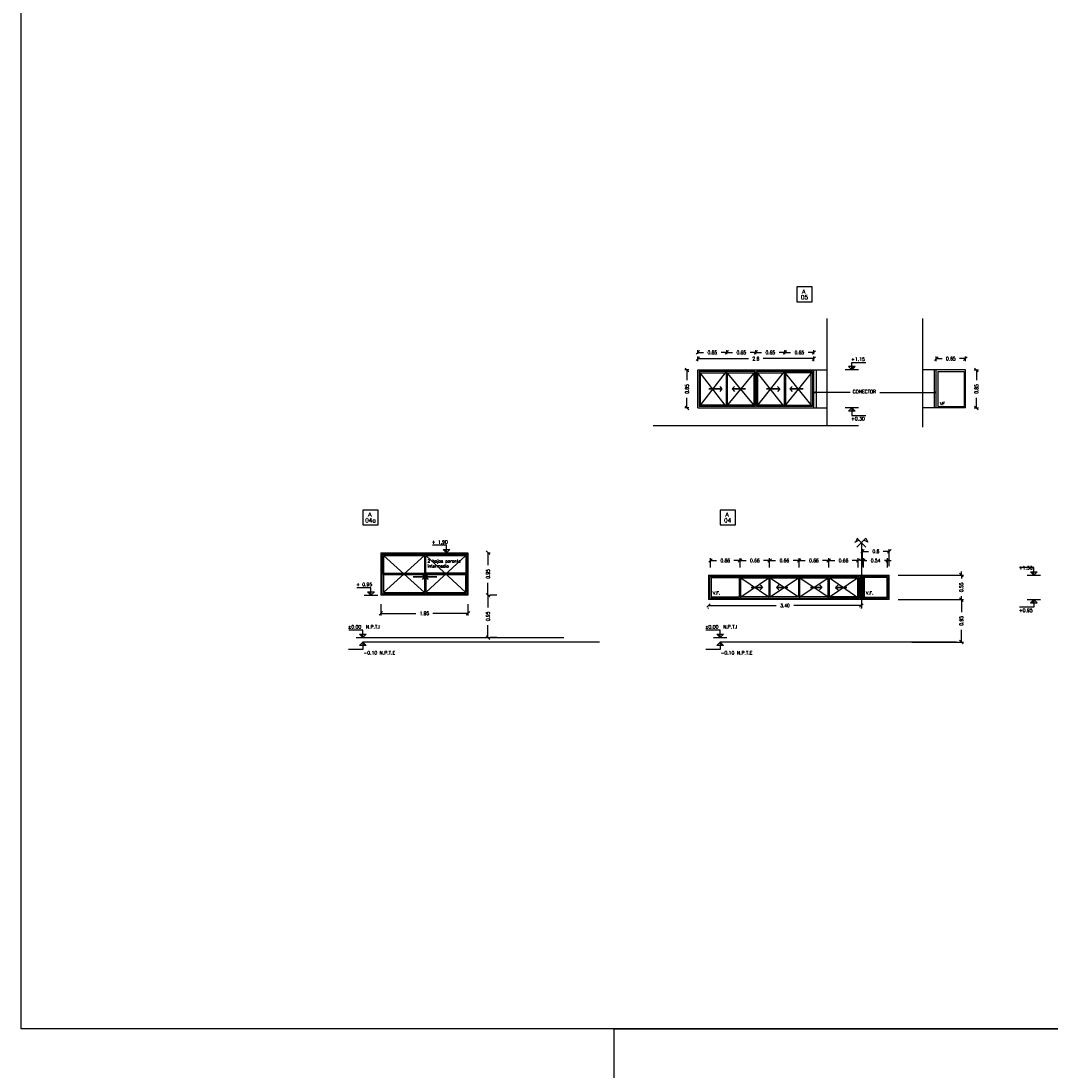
# Model space of a CAD drawing. Header units: millimetres. Extents: x -46 to 202, y -126 to 39.
# Tile 19 of 32: x -18 to 6, y -8 to 15. Entities that reach past the tile are written whole.
import ezdxf
from ezdxf.enums import TextEntityAlignment as Align

# ---------------------------------------------------------------- set-up
doc = ezdxf.new("R2010")
doc.units = ezdxf.units.MM
doc.header["$LTSCALE"] = 0.01
for name, color, linetype in [('A ALUMINIO', 4, 'Continuous'), ('A MURO', 1, 'Continuous'), ('A MURO VISTO', 2, 'Continuous'), ('A PROYECCION', 8, 'Continuous'), ('A PROYECCION 1', 4, 'Continuous'), ('Acot-p', 2, 'Continuous'), ('NIVELES', 2, 'Continuous'), ('TEXTOS', 2, 'Continuous'), ('TXT', 3, 'Continuous'), ('TXT COTA', 3, 'Continuous'), ('TXT PLANILLAS', 3, 'Continuous'), ('TXT TERMINACIONES', 3, 'Continuous')]:
    doc.layers.add(name, color=color, linetype=linetype)
doc.layers.add('XL', color=7, linetype='Continuous', plot=False)
doc.styles.add('ESC20', font='romans.shx', dxfattribs={"height": 0.03})
doc.styles.add('ROMANS', font='romans.shx')
doc.styles.add('SaAS simplex', font='simplex.shx', dxfattribs={"width": 0.8})
doc.styles.get("Standard").update_dxf_attribs({"font": 'arial.ttf'})
doc.styles.add('STYLE2', font='romans.shx')
doc.dimstyles.new('COTAS 75', dxfattribs={"dimscale": 0.01, "dimtxt": 8, "dimasz": 8, "dimexe": 5, "dimexo": 20, "dimgap": 10, "dimtad": 0, "dimzin": 9, "dimdsep": 46, "dimtxsty": 'SaAS simplex', "dimblk": 'OBLIQUE', "dimcen": 0, "dimclrd": 8, "dimclre": 8, "dimclrt": 256, "dimadec": 1, "dimazin": 0, "dimtfac": 1, "dimtmove": 2, "dimatfit": 3, "dimldrblk": 'OBLIQUE', "dimfxl": 10, "dimlwd": -1, "dimlwe": -1, "dimarcsym": 0})

# ---------------------------------------------------------------- blocks, each defined once
blk = doc.blocks.new('*U10')
at = {"color": 0, "linetype": 'ByBlock'}
blk.add_lwpolyline([(-0.287, -0.195), (0.287, -0.195), (0.287, 0.354), (-0.287, 0.354)], close=True, dxfattribs=at)
at = {"color": 0, "linetype": 'ByBlock', "style": 'ROMANS', "width": 1.1}
blk.add_text('A', height=0.15, dxfattribs=at).set_placement((-0.088, 0.112))
at = {"color": 0, "linetype": 'ByBlock', "style": 'ROMANS', "width": 1.05}
blk.add_attdef('NRO', text='', height=0.15, dxfattribs=at).set_placement((0, -0.027), align=Align.MIDDLE)
blk = doc.blocks.new('*U15')
at = {"linetype": 'Continuous'}
blk.add_hatch(color=256, dxfattribs=at).paths.add_polyline_path([(-0.151, 7.449), (0, 7.6), (0, 7.449)])
blk.add_line((-0.3, 7.6), (0.3, 7.6))
for p, q in [((0, 7.6), (-0.151, 7.449)), ((0, 7.6), (0, 7.267)), ((0, 7.6), (0.151, 7.449)), ((0, 7.267), (-0.635, 7.267)), ((-0.151, 7.449), (0.151, 7.449))]:
    blk.add_line(p, q, dxfattribs=at)
at = {"linetype": 'Continuous', "style": 'STYLE2'}
blk.add_attdef('NIVEL', (-0.664, 7.045), '', height=0.15, dxfattribs=at)
blk = doc.blocks.new('*U7')
at = {"linetype": 'Continuous'}
blk.add_hatch(color=256, dxfattribs=at).paths.add_polyline_path([(-0.151, 7.751), (0, 7.6), (0, 7.751)])
for p, q in [((0, 7.933), (-0.635, 7.933)), ((0, 7.6), (-0.151, 7.751)), ((-0.151, 7.751), (0.151, 7.751)), ((0, 7.6), (0, 7.933)), ((0, 7.6), (0.151, 7.751))]:
    blk.add_line(p, q, dxfattribs=at)
blk.add_line((-0.3, 7.6), (0.3, 7.6))
at = {"linetype": 'Continuous', "style": 'STYLE2'}
blk.add_attdef('NIVEL', (-0.664, 8.005), '', height=0.15, dxfattribs=at)
blk = doc.blocks.new('_Oblique')
at = {"layer": 'TXT COTA', "color": 0, "lineweight": -2}
blk.add_line((-0.5, -0.5), (0.5, 0.5), dxfattribs=at)
blk = doc.blocks.new('*D29')
at = {"layer": 'Defpoints', "color": 0, "ltscale": 0.3, "transparency": 16777216}
for p in [(-2.36, 7.654), (-2.36, 7.4), (0.24, 7.4)]:
    blk.add_point(p, dxfattribs=at)
at = {"layer": 'TXT TERMINACIONES', "color": 8, "ltscale": 0.3, "transparency": 16777216}
for p, q in [((-2.36, 7.6), (-2.36, 7.704)), ((-2.36, 7.654), (-1.226, 7.654)), ((0.24, 7.654), (-0.895, 7.654)), ((0.24, 7.6), (0.24, 7.704))]:
    blk.add_line(p, q, dxfattribs=at)
at = {"layer": 'TXT TERMINACIONES', "color": 8, "ltscale": 0.3, "transparency": 16777216, "xscale": 0.08, "yscale": 0.08, "zscale": 0.08, "rotation": 180}
blk.add_blockref('_Oblique', (-2.36, 7.654), dxfattribs=at)
at = {"layer": 'TXT TERMINACIONES', "color": 8, "ltscale": 0.3, "transparency": 16777216, "xscale": 0.08, "yscale": 0.08, "zscale": 0.08}
blk.add_blockref('_Oblique', (0.24, 7.654), dxfattribs=at)
at = {"layer": 'TXT TERMINACIONES', "ltscale": 0.3, "transparency": 16777216, "insert": (-1.06, 7.654), "char_height": 0.08, "attachment_point": 5, "style": 'SaAS simplex'}
blk.add_mtext('2.6', dxfattribs=at)
blk = doc.blocks.new('*D30')
at = {"layer": 'Defpoints', "color": 0, "ltscale": 0.3, "transparency": 16777216}
for p in [(-0.41, 7.791), (-0.41, 7.551), (0.24, 7.551)]:
    blk.add_point(p, dxfattribs=at)
at = {"layer": 'TXT TERMINACIONES', "color": 8, "ltscale": 0.3, "transparency": 16777216}
for p, q in [((-0.41, 7.751), (-0.41, 7.841)), ((-0.41, 7.791), (-0.283, 7.791)), ((0.24, 7.791), (0.112, 7.791)), ((0.24, 7.751), (0.24, 7.841))]:
    blk.add_line(p, q, dxfattribs=at)
at = {"layer": 'TXT TERMINACIONES', "color": 8, "ltscale": 0.3, "transparency": 16777216, "xscale": 0.08, "yscale": 0.08, "zscale": 0.08, "rotation": 180}
blk.add_blockref('_Oblique', (-0.41, 7.791), dxfattribs=at)
at = {"layer": 'TXT TERMINACIONES', "color": 8, "ltscale": 0.3, "transparency": 16777216, "xscale": 0.08, "yscale": 0.08, "zscale": 0.08}
blk.add_blockref('_Oblique', (0.24, 7.791), dxfattribs=at)
at = {"layer": 'TXT TERMINACIONES', "ltscale": 0.3, "transparency": 16777216, "insert": (-0.085, 7.791), "char_height": 0.08, "attachment_point": 5, "style": 'SaAS simplex'}
blk.add_mtext('0.65', dxfattribs=at)
blk = doc.blocks.new('*D31')
at = {"layer": 'Defpoints', "color": 0, "ltscale": 0.3, "transparency": 16777216}
for p in [(-2.602, 7.4), (-2.36, 7.4), (-2.36, 6.55)]:
    blk.add_point(p, dxfattribs=at)
at = {"layer": 'TXT TERMINACIONES', "color": 8, "ltscale": 0.3, "transparency": 16777216}
for p, q in [((-2.56, 7.4), (-2.652, 7.4)), ((-2.602, 7.4), (-2.602, 7.172)), ((-2.602, 6.55), (-2.602, 6.777)), ((-2.56, 6.55), (-2.652, 6.55))]:
    blk.add_line(p, q, dxfattribs=at)
at = {"layer": 'TXT TERMINACIONES', "color": 8, "ltscale": 0.3, "transparency": 16777216, "xscale": 0.08, "yscale": 0.08, "zscale": 0.08}
for p, rotation in [((-2.602, 7.4), 90), ((-2.602, 6.55), 270)]:
    blk.add_blockref('_Oblique', p, dxfattribs=dict(at, rotation=rotation))
at = {"layer": 'TXT TERMINACIONES', "ltscale": 0.3, "transparency": 16777216, "insert": (-2.602, 6.975), "char_height": 0.08, "attachment_point": 5, "rotation": 90, "style": 'SaAS simplex'}
blk.add_mtext('0.85', dxfattribs=at)
blk = doc.blocks.new('*D32')
at = {"layer": 'Defpoints', "color": 0, "ltscale": 0.3, "transparency": 16777216}
for p in [(-1.06, 7.793), (-1.06, 7.551), (-0.41, 7.551)]:
    blk.add_point(p, dxfattribs=at)
at = {"layer": 'TXT TERMINACIONES', "color": 8, "ltscale": 0.3, "transparency": 16777216}
for p, q in [((-1.06, 7.751), (-1.06, 7.843)), ((-1.06, 7.793), (-0.933, 7.793)), ((-0.41, 7.793), (-0.538, 7.793)), ((-0.41, 7.751), (-0.41, 7.843))]:
    blk.add_line(p, q, dxfattribs=at)
at = {"layer": 'TXT TERMINACIONES', "color": 8, "ltscale": 0.3, "transparency": 16777216, "xscale": 0.08, "yscale": 0.08, "zscale": 0.08, "rotation": 180}
blk.add_blockref('_Oblique', (-1.06, 7.793), dxfattribs=at)
at = {"layer": 'TXT TERMINACIONES', "color": 8, "ltscale": 0.3, "transparency": 16777216, "xscale": 0.08, "yscale": 0.08, "zscale": 0.08}
blk.add_blockref('_Oblique', (-0.41, 7.793), dxfattribs=at)
at = {"layer": 'TXT TERMINACIONES', "ltscale": 0.3, "transparency": 16777216, "insert": (-0.735, 7.793), "char_height": 0.08, "attachment_point": 5, "style": 'SaAS simplex'}
blk.add_mtext('0.65', dxfattribs=at)
blk = doc.blocks.new('*D33')
at = {"layer": 'Defpoints', "color": 0, "ltscale": 0.3, "transparency": 16777216}
for p in [(-1.71, 7.793), (-1.71, 7.551), (-1.06, 7.551)]:
    blk.add_point(p, dxfattribs=at)
at = {"layer": 'TXT TERMINACIONES', "color": 8, "ltscale": 0.3, "transparency": 16777216}
for p, q in [((-1.71, 7.751), (-1.71, 7.843)), ((-1.71, 7.793), (-1.583, 7.793)), ((-1.06, 7.793), (-1.188, 7.793)), ((-1.06, 7.751), (-1.06, 7.843))]:
    blk.add_line(p, q, dxfattribs=at)
at = {"layer": 'TXT TERMINACIONES', "color": 8, "ltscale": 0.3, "transparency": 16777216, "xscale": 0.08, "yscale": 0.08, "zscale": 0.08, "rotation": 180}
blk.add_blockref('_Oblique', (-1.71, 7.793), dxfattribs=at)
at = {"layer": 'TXT TERMINACIONES', "color": 8, "ltscale": 0.3, "transparency": 16777216, "xscale": 0.08, "yscale": 0.08, "zscale": 0.08}
blk.add_blockref('_Oblique', (-1.06, 7.793), dxfattribs=at)
at = {"layer": 'TXT TERMINACIONES', "ltscale": 0.3, "transparency": 16777216, "insert": (-1.385, 7.793), "char_height": 0.08, "attachment_point": 5, "style": 'SaAS simplex'}
blk.add_mtext('0.65', dxfattribs=at)
blk = doc.blocks.new('*D34')
at = {"layer": 'Defpoints', "color": 0, "ltscale": 0.3, "transparency": 16777216}
for p in [(-2.36, 7.793), (-2.36, 7.562), (-1.71, 7.551)]:
    blk.add_point(p, dxfattribs=at)
at = {"layer": 'TXT TERMINACIONES', "color": 8, "ltscale": 0.3, "transparency": 16777216}
for p, q in [((-2.36, 7.762), (-2.36, 7.843)), ((-2.36, 7.793), (-2.233, 7.793)), ((-1.71, 7.793), (-1.838, 7.793)), ((-1.71, 7.751), (-1.71, 7.843))]:
    blk.add_line(p, q, dxfattribs=at)
at = {"layer": 'TXT TERMINACIONES', "color": 8, "ltscale": 0.3, "transparency": 16777216, "xscale": 0.08, "yscale": 0.08, "zscale": 0.08, "rotation": 180}
blk.add_blockref('_Oblique', (-2.36, 7.793), dxfattribs=at)
at = {"layer": 'TXT TERMINACIONES', "color": 8, "ltscale": 0.3, "transparency": 16777216, "xscale": 0.08, "yscale": 0.08, "zscale": 0.08}
blk.add_blockref('_Oblique', (-1.71, 7.793), dxfattribs=at)
at = {"layer": 'TXT TERMINACIONES', "ltscale": 0.3, "transparency": 16777216, "insert": (-2.035, 7.793), "char_height": 0.08, "attachment_point": 5, "style": 'SaAS simplex'}
blk.add_mtext('0.65', dxfattribs=at)
blk = doc.blocks.new('*D35')
at = {"layer": 'Defpoints', "color": 0, "ltscale": 0.3, "transparency": 16777216}
for p in [(3.633, 7.4), (3.881, 7.4), (3.633, 6.55)]:
    blk.add_point(p, dxfattribs=at)
at = {"layer": 'TXT TERMINACIONES', "color": 8, "ltscale": 0.3, "transparency": 16777216}
for p, q in [((3.833, 7.4), (3.931, 7.4)), ((3.881, 7.4), (3.881, 7.172)), ((3.881, 6.55), (3.881, 6.777)), ((3.833, 6.55), (3.931, 6.55))]:
    blk.add_line(p, q, dxfattribs=at)
at = {"layer": 'TXT TERMINACIONES', "color": 8, "ltscale": 0.3, "transparency": 16777216, "xscale": 0.08, "yscale": 0.08, "zscale": 0.08}
for p, rotation in [((3.881, 7.4), 90), ((3.881, 6.55), 270)]:
    blk.add_blockref('_Oblique', p, dxfattribs=dict(at, rotation=rotation))
at = {"layer": 'TXT TERMINACIONES', "ltscale": 0.3, "transparency": 16777216, "insert": (3.881, 6.975), "char_height": 0.08, "attachment_point": 5, "rotation": 90, "style": 'SaAS simplex'}
blk.add_mtext('0.85', dxfattribs=at)
blk = doc.blocks.new('*D36')
at = {"layer": 'Defpoints', "color": 0, "ltscale": 0.3, "transparency": 16777216}
for p in [(2.983, 7.654), (2.983, 7.4), (3.633, 7.4)]:
    blk.add_point(p, dxfattribs=at)
at = {"layer": 'TXT TERMINACIONES', "color": 8, "ltscale": 0.3, "transparency": 16777216}
for p, q in [((2.983, 7.6), (2.983, 7.704)), ((2.983, 7.654), (3.11, 7.654)), ((3.633, 7.654), (3.505, 7.654)), ((3.633, 7.6), (3.633, 7.704))]:
    blk.add_line(p, q, dxfattribs=at)
at = {"layer": 'TXT TERMINACIONES', "color": 8, "ltscale": 0.3, "transparency": 16777216, "xscale": 0.08, "yscale": 0.08, "zscale": 0.08, "rotation": 180}
blk.add_blockref('_Oblique', (2.983, 7.654), dxfattribs=at)
at = {"layer": 'TXT TERMINACIONES', "color": 8, "ltscale": 0.3, "transparency": 16777216, "xscale": 0.08, "yscale": 0.08, "zscale": 0.08}
blk.add_blockref('_Oblique', (3.633, 7.654), dxfattribs=at)
at = {"layer": 'TXT TERMINACIONES', "ltscale": 0.3, "transparency": 16777216, "insert": (3.308, 7.654), "char_height": 0.08, "attachment_point": 5, "style": 'SaAS simplex'}
blk.add_mtext('0.65', dxfattribs=at)
blk = doc.blocks.new('*D136')
at = {"layer": 'Defpoints', "color": 0, "ltscale": 0.3, "transparency": 16777216}
for p in [(2.942, 2.257), (3.544, 2.257), (2.235, 1.307)]:
    blk.add_point(p, dxfattribs=at)
at = {"layer": 'TXT TERMINACIONES', "color": 8, "ltscale": 0.3, "transparency": 16777216}
for p, q in [((3.142, 2.257), (3.594, 2.257)), ((3.544, 2.257), (3.544, 1.979)), ((3.544, 1.307), (3.544, 1.584)), ((2.435, 1.307), (3.594, 1.307))]:
    blk.add_line(p, q, dxfattribs=at)
at = {"layer": 'TXT TERMINACIONES', "color": 8, "ltscale": 0.3, "transparency": 16777216, "xscale": 0.08, "yscale": 0.08, "zscale": 0.08}
for p, rotation in [((3.544, 2.257), 90), ((3.544, 1.307), 270)]:
    blk.add_blockref('_Oblique', p, dxfattribs=dict(at, rotation=rotation))
at = {"layer": 'TXT TERMINACIONES', "ltscale": 0.3, "transparency": 16777216, "insert": (3.544, 1.782), "char_height": 0.08, "attachment_point": 5, "rotation": 90, "style": 'SaAS simplex'}
blk.add_mtext('0.95', dxfattribs=at)
blk = doc.blocks.new('*D137')
at = {"layer": 'Defpoints', "color": 0, "ltscale": 0.3, "transparency": 16777216}
for p in [(1.929, 2.807), (3.544, 2.807), (1.929, 2.257)]:
    blk.add_point(p, dxfattribs=at)
at = {"layer": 'TXT TERMINACIONES', "color": 8, "ltscale": 0.3, "transparency": 16777216}
for p, q in [((3.544, 2.807), (3.544, 2.887)), ((2.129, 2.807), (3.594, 2.807)), ((3.544, 2.807), (3.544, 2.729)), ((2.129, 2.257), (3.594, 2.257)), ((3.544, 2.257), (3.544, 2.334)), ((3.544, 2.257), (3.544, 2.177))]:
    blk.add_line(p, q, dxfattribs=at)
at = {"layer": 'TXT TERMINACIONES', "color": 8, "ltscale": 0.3, "transparency": 16777216, "xscale": 0.08, "yscale": 0.08, "zscale": 0.08}
for p, rotation in [((3.544, 2.807), 270), ((3.544, 2.257), 90)]:
    blk.add_blockref('_Oblique', p, dxfattribs=dict(at, rotation=rotation))
at = {"layer": 'TXT TERMINACIONES', "ltscale": 0.3, "transparency": 16777216, "insert": (3.544, 2.532), "char_height": 0.08, "attachment_point": 5, "rotation": 90, "style": 'SaAS simplex'}
blk.add_mtext('0.55', dxfattribs=at)
blk = doc.blocks.new('*D138')
at = {"layer": 'Defpoints', "color": 0, "ltscale": 0.3, "transparency": 16777216}
for p in [(-0.752, 3.134), (-1.414, 2.777), (-0.752, 2.777)]:
    blk.add_point(p, dxfattribs=at)
at = {"layer": 'TXT TERMINACIONES', "color": 8, "ltscale": 0.3, "transparency": 16777216}
for p, q in [((-1.414, 2.977), (-1.414, 3.184)), ((-1.414, 3.134), (-1.279, 3.134)), ((-0.752, 3.134), (-0.887, 3.134)), ((-0.752, 2.977), (-0.752, 3.184))]:
    blk.add_line(p, q, dxfattribs=at)
at = {"layer": 'TXT TERMINACIONES', "color": 8, "ltscale": 0.3, "transparency": 16777216, "xscale": 0.08, "yscale": 0.08, "zscale": 0.08, "rotation": 180}
blk.add_blockref('_Oblique', (-1.414, 3.134), dxfattribs=at)
at = {"layer": 'TXT TERMINACIONES', "color": 8, "ltscale": 0.3, "transparency": 16777216, "xscale": 0.08, "yscale": 0.08, "zscale": 0.08}
blk.add_blockref('_Oblique', (-0.752, 3.134), dxfattribs=at)
at = {"layer": 'TXT TERMINACIONES', "ltscale": 0.3, "transparency": 16777216, "insert": (-1.083, 3.134), "char_height": 0.08, "attachment_point": 5, "style": 'SaAS simplex'}
blk.add_mtext('0.66', dxfattribs=at)
blk = doc.blocks.new('*D139')
at = {"layer": 'Defpoints', "color": 0, "ltscale": 0.3, "transparency": 16777216}
for p in [(1.929, 3.338), (1.329, 2.807), (1.929, 2.807)]:
    blk.add_point(p, dxfattribs=at)
at = {"layer": 'TXT TERMINACIONES', "color": 8, "ltscale": 0.3, "transparency": 16777216}
for p, q in [((1.329, 3.007), (1.329, 3.388)), ((1.329, 3.338), (1.464, 3.338)), ((1.929, 3.338), (1.795, 3.338)), ((1.929, 3.007), (1.929, 3.388))]:
    blk.add_line(p, q, dxfattribs=at)
at = {"layer": 'TXT TERMINACIONES', "color": 8, "ltscale": 0.3, "transparency": 16777216, "xscale": 0.08, "yscale": 0.08, "zscale": 0.08, "rotation": 180}
blk.add_blockref('_Oblique', (1.329, 3.338), dxfattribs=at)
at = {"layer": 'TXT TERMINACIONES', "color": 8, "ltscale": 0.3, "transparency": 16777216, "xscale": 0.08, "yscale": 0.08, "zscale": 0.08}
blk.add_blockref('_Oblique', (1.929, 3.338), dxfattribs=at)
at = {"layer": 'TXT TERMINACIONES', "ltscale": 0.3, "transparency": 16777216, "insert": (1.629, 3.338), "char_height": 0.08, "attachment_point": 5, "style": 'SaAS simplex'}
blk.add_mtext('0.6', dxfattribs=at)
blk = doc.blocks.new('*D140')
at = {"layer": 'Defpoints', "color": 0, "ltscale": 0.3, "transparency": 16777216}
for p in [(1.892, 3.134), (1.352, 2.777), (1.892, 2.777)]:
    blk.add_point(p, dxfattribs=at)
at = {"layer": 'TXT TERMINACIONES', "color": 8, "ltscale": 0.3, "transparency": 16777216}
for p, q in [((1.352, 3.134), (1.272, 3.134)), ((1.352, 2.977), (1.352, 3.184)), ((1.352, 3.134), (1.423, 3.134)), ((1.892, 3.134), (1.821, 3.134)), ((1.892, 2.977), (1.892, 3.184)), ((1.892, 3.134), (1.972, 3.134))]:
    blk.add_line(p, q, dxfattribs=at)
at = {"layer": 'TXT TERMINACIONES', "color": 8, "ltscale": 0.3, "transparency": 16777216, "xscale": 0.08, "yscale": 0.08, "zscale": 0.08}
blk.add_blockref('_Oblique', (1.352, 3.134), dxfattribs=at)
at = {"layer": 'TXT TERMINACIONES', "color": 8, "ltscale": 0.3, "transparency": 16777216, "xscale": 0.08, "yscale": 0.08, "zscale": 0.08, "rotation": 180}
blk.add_blockref('_Oblique', (1.892, 3.134), dxfattribs=at)
at = {"layer": 'TXT TERMINACIONES', "ltscale": 0.3, "transparency": 16777216, "insert": (1.622, 3.134), "char_height": 0.08, "attachment_point": 5, "style": 'SaAS simplex'}
blk.add_mtext('0.54', dxfattribs=at)
blk = doc.blocks.new('*U154')
at = {"linetype": 'Continuous'}
blk.add_hatch(color=256, dxfattribs=at).paths.add_polyline_path([(-0.075, 2.825), (0, 2.9), (0, 2.825)])
for p, q in [((0, 2.9), (-0.075, 2.825)), ((-0.075, 2.825), (0.075, 2.825)), ((0, 2.9), (0, 2.733)), ((0, 2.9), (0.075, 2.825)), ((0, 2.733), (0.317, 2.733))]:
    blk.add_line(p, q, dxfattribs=at)
at = {"linetype": 'Continuous', "style": 'ROMANS'}
blk.add_attdef('NIVEL', (-0.014, 2.622), '', height=0.075, dxfattribs=at)
blk = doc.blocks.new('*D149')
at = {"layer": 'Defpoints', "color": 0, "ltscale": 0.3, "transparency": 16777216}
for p in [(-2.076, 3.134), (-2.076, 2.777), (-1.414, 2.777)]:
    blk.add_point(p, dxfattribs=at)
at = {"layer": 'TXT TERMINACIONES', "color": 8, "ltscale": 0.3, "transparency": 16777216}
for p, q in [((-2.076, 2.977), (-2.076, 3.184)), ((-2.076, 3.134), (-1.941, 3.134)), ((-1.414, 3.134), (-1.549, 3.134)), ((-1.414, 2.977), (-1.414, 3.184))]:
    blk.add_line(p, q, dxfattribs=at)
at = {"layer": 'TXT TERMINACIONES', "color": 8, "ltscale": 0.3, "transparency": 16777216, "xscale": 0.08, "yscale": 0.08, "zscale": 0.08, "rotation": 180}
blk.add_blockref('_Oblique', (-2.076, 3.134), dxfattribs=at)
at = {"layer": 'TXT TERMINACIONES', "color": 8, "ltscale": 0.3, "transparency": 16777216, "xscale": 0.08, "yscale": 0.08, "zscale": 0.08}
blk.add_blockref('_Oblique', (-1.414, 3.134), dxfattribs=at)
at = {"layer": 'TXT TERMINACIONES', "ltscale": 0.3, "transparency": 16777216, "insert": (-1.745, 3.134), "char_height": 0.08, "attachment_point": 5, "style": 'SaAS simplex'}
blk.add_mtext('0.66', dxfattribs=at)
blk = doc.blocks.new('*D162')
at = {"layer": 'Defpoints', "color": 0, "ltscale": 0.3, "transparency": 16777216}
for p in [(-0.09, 3.134), (-0.752, 2.777), (-0.09, 2.777)]:
    blk.add_point(p, dxfattribs=at)
at = {"layer": 'TXT TERMINACIONES', "color": 8, "ltscale": 0.3, "transparency": 16777216}
for p, q in [((-0.752, 2.977), (-0.752, 3.184)), ((-0.752, 3.134), (-0.617, 3.134)), ((-0.09, 3.134), (-0.225, 3.134)), ((-0.09, 2.977), (-0.09, 3.184))]:
    blk.add_line(p, q, dxfattribs=at)
at = {"layer": 'TXT TERMINACIONES', "color": 8, "ltscale": 0.3, "transparency": 16777216, "xscale": 0.08, "yscale": 0.08, "zscale": 0.08, "rotation": 180}
blk.add_blockref('_Oblique', (-0.752, 3.134), dxfattribs=at)
at = {"layer": 'TXT TERMINACIONES', "color": 8, "ltscale": 0.3, "transparency": 16777216, "xscale": 0.08, "yscale": 0.08, "zscale": 0.08}
blk.add_blockref('_Oblique', (-0.09, 3.134), dxfattribs=at)
at = {"layer": 'TXT TERMINACIONES', "ltscale": 0.3, "transparency": 16777216, "insert": (-0.421, 3.134), "char_height": 0.08, "attachment_point": 5, "style": 'SaAS simplex'}
blk.add_mtext('0.66', dxfattribs=at)
blk = doc.blocks.new('*D163')
at = {"layer": 'Defpoints', "color": 0, "ltscale": 0.3, "transparency": 16777216}
for p in [(0.572, 3.134), (-0.09, 2.777), (0.572, 2.777)]:
    blk.add_point(p, dxfattribs=at)
at = {"layer": 'TXT TERMINACIONES', "color": 8, "ltscale": 0.3, "transparency": 16777216}
for p, q in [((-0.09, 2.977), (-0.09, 3.184)), ((-0.09, 3.134), (0.045, 3.134)), ((0.572, 3.134), (0.437, 3.134)), ((0.572, 2.977), (0.572, 3.184))]:
    blk.add_line(p, q, dxfattribs=at)
at = {"layer": 'TXT TERMINACIONES', "color": 8, "ltscale": 0.3, "transparency": 16777216, "xscale": 0.08, "yscale": 0.08, "zscale": 0.08, "rotation": 180}
blk.add_blockref('_Oblique', (-0.09, 3.134), dxfattribs=at)
at = {"layer": 'TXT TERMINACIONES', "color": 8, "ltscale": 0.3, "transparency": 16777216, "xscale": 0.08, "yscale": 0.08, "zscale": 0.08}
blk.add_blockref('_Oblique', (0.572, 3.134), dxfattribs=at)
at = {"layer": 'TXT TERMINACIONES', "ltscale": 0.3, "transparency": 16777216, "insert": (0.241, 3.134), "char_height": 0.08, "attachment_point": 5, "style": 'SaAS simplex'}
blk.add_mtext('0.66', dxfattribs=at)
blk = doc.blocks.new('*D164')
at = {"layer": 'Defpoints', "color": 0, "ltscale": 0.3, "transparency": 16777216}
for p in [(1.234, 3.134), (0.572, 2.777), (1.234, 2.777)]:
    blk.add_point(p, dxfattribs=at)
at = {"layer": 'TXT TERMINACIONES', "color": 8, "ltscale": 0.3, "transparency": 16777216}
for p, q in [((0.572, 2.977), (0.572, 3.184)), ((0.572, 3.134), (0.707, 3.134)), ((1.234, 3.134), (1.099, 3.134)), ((1.234, 2.977), (1.234, 3.184))]:
    blk.add_line(p, q, dxfattribs=at)
at = {"layer": 'TXT TERMINACIONES', "color": 8, "ltscale": 0.3, "transparency": 16777216, "xscale": 0.08, "yscale": 0.08, "zscale": 0.08, "rotation": 180}
blk.add_blockref('_Oblique', (0.572, 3.134), dxfattribs=at)
at = {"layer": 'TXT TERMINACIONES', "color": 8, "ltscale": 0.3, "transparency": 16777216, "xscale": 0.08, "yscale": 0.08, "zscale": 0.08}
blk.add_blockref('_Oblique', (1.234, 3.134), dxfattribs=at)
at = {"layer": 'TXT TERMINACIONES', "ltscale": 0.3, "transparency": 16777216, "insert": (0.903, 3.134), "char_height": 0.08, "attachment_point": 5, "style": 'SaAS simplex'}
blk.add_mtext('0.66', dxfattribs=at)
blk = doc.blocks.new('*D168')
at = {"layer": 'Defpoints', "color": 0, "ltscale": 0.3, "transparency": 16777216}
for p in [(-2.121, 2.257), (1.304, 2.257), (1.304, 2.125)]:
    blk.add_point(p, dxfattribs=at)
at = {"layer": 'TXT TERMINACIONES', "color": 8, "ltscale": 0.3, "transparency": 16777216}
for p, q in [((-2.121, 2.125), (-0.606, 2.125)), ((1.304, 2.125), (-0.211, 2.125)), ((-2.121, 2.057), (-2.121, 2.075)), ((1.304, 2.057), (1.304, 2.075))]:
    blk.add_line(p, q, dxfattribs=at)
at = {"layer": 'TXT TERMINACIONES', "color": 8, "ltscale": 0.3, "transparency": 16777216, "xscale": 0.08, "yscale": 0.08, "zscale": 0.08, "rotation": 180}
blk.add_blockref('_Oblique', (-2.121, 2.125), dxfattribs=at)
at = {"layer": 'TXT TERMINACIONES', "color": 8, "ltscale": 0.3, "transparency": 16777216, "xscale": 0.08, "yscale": 0.08, "zscale": 0.08}
blk.add_blockref('_Oblique', (1.304, 2.125), dxfattribs=at)
at = {"layer": 'TXT TERMINACIONES', "ltscale": 0.3, "transparency": 16777216, "insert": (-0.408, 2.125), "char_height": 0.08, "attachment_point": 5, "style": 'SaAS simplex'}
blk.add_mtext('3.40', dxfattribs=at)
blk = doc.blocks.new('*D412')
at = {"layer": 'Defpoints', "color": 0, "ltscale": 0.3, "transparency": 16777216}
for p in [(-9.459, 2.357), (-7.509, 2.357), (-7.509, 1.949)]:
    blk.add_point(p, dxfattribs=at)
at = {"layer": 'TXT TERMINACIONES', "color": 8, "ltscale": 0.3, "transparency": 16777216}
for p, q in [((-9.459, 2.157), (-9.459, 1.899)), ((-7.509, 2.157), (-7.509, 1.899)), ((-9.459, 1.949), (-8.676, 1.949)), ((-7.509, 1.949), (-8.293, 1.949))]:
    blk.add_line(p, q, dxfattribs=at)
at = {"layer": 'TXT TERMINACIONES', "color": 8, "ltscale": 0.3, "transparency": 16777216, "xscale": 0.08, "yscale": 0.08, "zscale": 0.08, "rotation": 180}
blk.add_blockref('_Oblique', (-9.459, 1.949), dxfattribs=at)
at = {"layer": 'TXT TERMINACIONES', "color": 8, "ltscale": 0.3, "transparency": 16777216, "xscale": 0.08, "yscale": 0.08, "zscale": 0.08}
blk.add_blockref('_Oblique', (-7.509, 1.949), dxfattribs=at)
at = {"layer": 'TXT TERMINACIONES', "ltscale": 0.3, "transparency": 16777216, "insert": (-8.484, 1.949), "char_height": 0.08, "attachment_point": 5, "style": 'SaAS simplex'}
blk.add_mtext('1.95', dxfattribs=at)
blk = doc.blocks.new('*D413')
at = {"layer": 'Defpoints', "color": 0, "ltscale": 0.3, "transparency": 16777216}
for p in [(-7.061, 2.357), (-7.061, 1.407), (-7.061, 1.407)]:
    blk.add_point(p, dxfattribs=at)
at = {"layer": 'TXT TERMINACIONES', "color": 8, "ltscale": 0.3, "transparency": 16777216}
for p, q in [((-7.061, 2.357), (-7.061, 2.079)), ((-6.861, 2.357), (-7.011, 2.357)), ((-7.061, 1.407), (-7.061, 1.684)), ((-6.861, 1.407), (-7.011, 1.407))]:
    blk.add_line(p, q, dxfattribs=at)
at = {"layer": 'TXT TERMINACIONES', "color": 8, "ltscale": 0.3, "transparency": 16777216, "xscale": 0.08, "yscale": 0.08, "zscale": 0.08}
for p, rotation in [((-7.061, 2.357), 90), ((-7.061, 1.407), 270)]:
    blk.add_blockref('_Oblique', p, dxfattribs=dict(at, rotation=rotation))
at = {"layer": 'TXT TERMINACIONES', "ltscale": 0.3, "transparency": 16777216, "insert": (-7.061, 1.882), "char_height": 0.08, "attachment_point": 5, "rotation": 90, "style": 'SaAS simplex'}
blk.add_mtext('0.95', dxfattribs=at)
blk = doc.blocks.new('*D428')
at = {"layer": 'Defpoints', "color": 0, "transparency": 16777216}
for p in [(-7.509, 3.307), (-7.509, 2.357), (-7.061, 2.357)]:
    blk.add_point(p, dxfattribs=at)
at = {"layer": 'TXT', "color": 8, "transparency": 16777216}
for p, q in [((-7.061, 3.307), (-7.011, 3.307)), ((-7.061, 3.307), (-7.061, 3.029)), ((-7.061, 2.357), (-7.061, 2.634)), ((-7.061, 2.357), (-7.011, 2.357))]:
    blk.add_line(p, q, dxfattribs=at)
at = {"layer": 'TXT', "color": 8, "transparency": 16777216, "xscale": 0.08, "yscale": 0.08, "zscale": 0.08}
for p, rotation in [((-7.061, 3.307), 90), ((-7.061, 2.357), 270)]:
    blk.add_blockref('_Oblique', p, dxfattribs=dict(at, rotation=rotation))
at = {"layer": 'TXT', "transparency": 16777216, "insert": (-7.061, 2.832), "char_height": 0.08, "attachment_point": 5, "rotation": 90, "style": 'SaAS simplex'}
blk.add_mtext('0.95', dxfattribs=at)

msp = doc.modelspace()

# ---------------------------------------------------------------- hatches: boundary and pattern name
at = {"layer": 'TXT COTA'}
h = msp.add_hatch(color=1, dxfattribs=at)
edge = h.paths.add_edge_path()
edge.add_arc((0.269, 6.898), 0.0125, 0, 360)
h = msp.add_hatch(color=1, dxfattribs=at)
edge = h.paths.add_edge_path()
edge.add_arc((2.953, 6.898), 0.0125, 0, 360)

# ---------------------------------------------------------------- linework, layer by layer
for p, q in [((1.161, 3.541), (1.247, 3.591)), ((1.214, 3.635), (1.171, 3.541)), ((1.204, 3.434), (1.405, 3.635)), ((1.405, 3.434), (1.204, 3.635)), ((1.447, 3.541), (1.361, 3.591)), ((1.405, 3.635), (1.447, 3.541)), ((-9.711, 1.407), (-5.364, 1.407))]:
    msp.add_line(p, q)
at = {"layer": 'A ALUMINIO'}
for p, q in [((-2.33, 7.37), (-2.33, 6.58)), ((-1.075, 7.37), (-2.33, 7.37)), ((-1.725, 7.34), (-1.725, 7.37)), ((-1.075, 6.58), (-1.075, 7.37)), ((0.21, 7.37), (-1.045, 7.37)), ((-1.045, 6.58), (-1.045, 7.37)), ((-0.425, 7.34), (-0.425, 7.37)), ((0.21, 7.37), (0.21, 6.58)), ((0.24, 6.55), (0.24, 7.4)), ((0.29, 7.4), (0.29, 6.55)), ((2.933, 7.4), (2.933, 6.55)), ((2.983, 6.55), (2.983, 7.4)), ((3.013, 7.37), (3.013, 6.58)), ((3.013, 7.37), (3.603, 7.37)), ((3.603, 7.37), (3.603, 6.58)), ((-1.725, 6.61), (-1.725, 6.58)), ((-0.425, 6.61), (-0.425, 6.58)), ((-1.075, 6.58), (-2.33, 6.58)), ((0.21, 6.58), (-1.045, 6.58)), ((3.013, 6.58), (3.603, 6.58)), ((-9.459, 3.307), (-7.509, 3.307)), ((-9.459, 3.307), (-9.459, 2.357)), ((-7.509, 3.307), (-7.509, 2.357)), ((-9.429, 2.832), (-9.429, 3.277)), ((-9.429, 3.277), (-8.484, 3.277)), ((-9.399, 2.817), (-9.399, 3.247)), ((-8.484, 3.277), (-7.529, 3.277)), ((-8.484, 3.277), (-8.484, 2.832)), ((-8.484, 3.277), (-8.484, 2.832)), ((-7.559, 3.247), (-7.559, 2.862)), ((-7.559, 3.247), (-7.559, 2.817)), ((-7.529, 2.387), (-7.529, 3.277)), ((-9.399, 2.847), (-8.484, 2.847)), ((-8.484, 2.832), (-8.484, 2.387)), ((-8.454, 2.862), (-8.454, 2.417)), ((-8.454, 2.847), (-7.559, 2.847)), ((-9.399, 2.817), (-8.484, 2.817)), ((-9.399, 2.817), (-9.399, 2.417)), ((-8.454, 2.817), (-7.559, 2.817)), ((-2.121, 2.807), (1.929, 2.807)), ((-2.121, 2.807), (-2.121, 2.257)), ((-2.091, 2.287), (-2.091, 2.777)), ((-2.091, 2.777), (-0.767, 2.777)), ((-1.399, 2.287), (-1.399, 2.777)), ((-0.767, 2.777), (0.557, 2.777)), ((-0.767, 2.777), (-0.767, 2.287)), ((-0.767, 2.777), (-0.767, 2.287)), ((-0.105, 2.747), (-0.105, 2.317)), ((-0.075, 2.287), (-0.075, 2.777)), ((1.279, 2.807), (1.279, 2.257)), ((1.329, 2.807), (1.329, 2.257)), ((1.929, 2.257), (1.929, 2.807)), ((-7.509, 2.357), (-9.459, 2.357)), ((-9.429, 2.387), (-7.529, 2.387)), ((1.929, 2.257), (-2.121, 2.257)), ((-2.091, 2.287), (-0.767, 2.287)), ((-0.767, 2.287), (0.557, 2.287))]:
    msp.add_line(p, q, dxfattribs=at)
for points in [[(-1.725, 6.61), (-2.3, 6.61), (-2.3, 7.34), (-1.725, 7.34)], [(-1.105, 6.61), (-1.695, 6.61), (-1.695, 7.34), (-1.105, 7.34)], [(-1.015, 7.34), (-0.425, 7.34), (-0.425, 6.61), (-1.015, 6.61)], [(0.18, 7.34), (-0.395, 7.34), (-0.395, 6.61), (0.18, 6.61)], [(-8.454, 3.247), (-7.559, 3.247), (-7.559, 2.847), (-8.454, 2.847)], [(-8.454, 2.417), (-7.559, 2.417), (-7.559, 2.817), (-8.454, 2.817)], [(-2.061, 2.317), (-1.429, 2.317), (-1.429, 2.747), (-2.061, 2.747)], [(-0.737, 2.747), (-0.105, 2.747), (-0.105, 2.317), (-0.737, 2.317)], [(0.557, 2.777), (1.249, 2.777), (1.249, 2.287), (0.557, 2.287)], [(0.587, 2.747), (1.219, 2.747), (1.219, 2.317), (0.587, 2.317)], [(1.352, 2.777), (1.892, 2.777), (1.892, 2.287), (1.352, 2.287)], [(1.372, 2.757), (1.872, 2.757), (1.872, 2.307), (1.372, 2.307)]]:
    msp.add_lwpolyline(points, close=True, dxfattribs=at)
for points in [[(-9.429, 2.387), (-9.429, 3.247)], [(-9.399, 3.247), (-8.484, 3.247)], [(-9.399, 3.247), (-9.399, 2.847)], [(-1.399, 2.747), (-0.767, 2.747)], [(-0.075, 2.747), (0.557, 2.747)], [(-9.399, 2.417), (-8.484, 2.417)], [(-0.767, 2.317), (-1.399, 2.317)], [(0.557, 2.317), (-0.075, 2.317)]]:
    msp.add_lwpolyline(points, dxfattribs=at)
at = {"layer": 'A MURO'}
for p, q in [((1.24, 6.15), (-3.362, 6.15)), ((-4.565, 1.307), (-9.863, 1.307)), ((3.435, 1.307), (-1.862, 1.307))]:
    msp.add_line(p, q, dxfattribs=at)
at = {"layer": 'A MURO VISTO', "color": 1}
for p, q in [((0.54, 7.4), (0.54, 8.55)), ((2.683, 7.4), (2.683, 8.55)), ((-2.36, 7.4), (0.54, 7.4)), ((-2.36, 6.55), (-2.36, 7.4)), ((3.633, 7.4), (2.683, 7.4)), ((3.633, 6.55), (3.633, 7.4)), ((-2.36, 6.55), (0.54, 6.55)), ((0.54, 6.15), (0.54, 6.55)), ((2.684, 6.117), (2.683, 6.55)), ((3.633, 6.55), (2.683, 6.55))]:
    msp.add_line(p, q, dxfattribs=at)
at = {"layer": 'A MURO VISTO', "color": 3}
for p, q in [((0.54, 6.55), (0.54, 7.4)), ((2.683, 6.55), (2.683, 7.4))]:
    msp.add_line(p, q, dxfattribs=at)
at = {"layer": 'A PROYECCION'}
for p, q in [((-9.399, 3.247), (-8.484, 2.417)), ((-9.399, 2.417), (-8.484, 3.247)), ((-8.454, 3.247), (-7.559, 2.417)), ((-8.454, 2.417), (-7.559, 3.247)), ((-1.399, 2.747), (-0.767, 2.317)), ((-1.399, 2.317), (-0.767, 2.747)), ((-0.737, 2.747), (-0.105, 2.317)), ((-0.737, 2.317), (-0.105, 2.747)), ((-0.075, 2.747), (0.557, 2.317)), ((-0.075, 2.317), (0.557, 2.747)), ((0.587, 2.317), (1.219, 2.747)), ((0.587, 2.747), (1.249, 2.287))]:
    msp.add_line(p, q, dxfattribs=at)
for points in [[(-8.537, 2.817), (-8.484, 2.764), (-8.737, 2.764), (-8.484, 2.764), (-8.537, 2.711)], [(-8.401, 2.817), (-8.454, 2.764), (-8.202, 2.764), (-8.454, 2.764), (-8.401, 2.711)], [(-0.961, 2.585), (-0.908, 2.532), (-1.161, 2.532), (-0.908, 2.532), (-0.961, 2.479)], [(-0.542, 2.585), (-0.596, 2.532), (-0.343, 2.532), (-0.596, 2.532), (-0.542, 2.479)], [(0.363, 2.585), (0.416, 2.532), (0.163, 2.532), (0.416, 2.532), (0.363, 2.479)], [(0.782, 2.585), (0.728, 2.532), (0.981, 2.532), (0.728, 2.532), (0.782, 2.479)]]:
    msp.add_lwpolyline(points, dxfattribs=at)
at = {"layer": 'A PROYECCION 1'}
for p, q in [((-1.725, 7.37), (-2.33, 6.58)), ((-1.725, 6.58), (-2.33, 7.37)), ((-1.075, 7.37), (-1.725, 6.58)), ((-1.075, 6.58), (-1.725, 7.37)), ((-0.425, 7.37), (-1.045, 6.58)), ((-0.425, 6.58), (-1.045, 7.37)), ((0.21, 7.37), (-0.425, 6.58)), ((0.21, 6.58), (-0.425, 7.37))]:
    msp.add_line(p, q, dxfattribs=at)
for points in [[(-1.867, 7.028), (-1.821, 6.975), (-2.11, 6.975), (-1.821, 6.975), (-1.867, 6.921)], [(-1.539, 7.028), (-1.592, 6.975), (-1.295, 6.975), (-1.592, 6.975), (-1.539, 6.921)], [(-0.574, 7.028), (-0.521, 6.975), (-0.818, 6.975), (-0.521, 6.975), (-0.574, 6.921)], [(-0.247, 7.028), (-0.3, 6.975), (-0.003, 6.975), (-0.3, 6.975), (-0.247, 6.921)]]:
    msp.add_lwpolyline(points, dxfattribs=at)
at = {"layer": 'TXT'}
for points in [[(-17.519, 38.627), (28.834, 38.627), (28.834, -7.358), (-17.519, -7.358)], [(-4.232, -7.358), (28.834, -7.358), (28.834, -40.779), (-4.232, -40.779)]]:
    msp.add_lwpolyline(points, close=True, dxfattribs=at)
at = {"layer": 'TXT COTA', "color": 1, "ltscale": 0.025}
for p, q in [((1.052, 6.898), (0.269, 6.898)), ((1.72, 6.898), (2.953, 6.898))]:
    msp.add_line(p, q, dxfattribs=at)
at = {"layer": 'TXT COTA', "color": 1}
for centre in [(0.269, 6.898), (2.953, 6.898)]:
    msp.add_circle(centre, 0.0125, dxfattribs=at)
at = {"layer": 'XL'}
msp.add_line((1.304, 3.534), (1.304, 2.066), dxfattribs=at)

# ---------------------------------------------------------------- block references
at = {"layer": 'Acot-p', "ltscale": 0.025}
ref = msp.add_blockref('*U154', (-9.863, -1.593), dxfattribs=dict(at, xscale=-1))
ref.add_attrib('NIVEL', '-0.10', (-9.849, 1.029), dxfattribs={"layer": '0', "linetype": 'Continuous', "height": 0.075, "style": 'ROMANS'})
ref = msp.add_blockref('*U154', (-1.862, -1.593), dxfattribs=dict(at, xscale=-1))
ref.add_attrib('NIVEL', '-0.10', (-1.848, 1.029), dxfattribs={"layer": '0', "linetype": 'Continuous', "height": 0.075, "style": 'ROMANS'})
at = {"layer": 'NIVELES', "ltscale": 0.025}
ref = msp.add_blockref('*U7', (1.088, 3.6), dxfattribs=dict(at, xscale=-0.5, yscale=0.5, zscale=0.5))
ref.add_attrib('NIVEL', '+1.15', (1.074, 7.602), dxfattribs={"layer": '0', "linetype": 'Continuous', "height": 0.075, "style": 'STYLE2'})
ref = msp.add_blockref('*U15', (1.088, 2.75), dxfattribs=dict(at, xscale=-0.5, yscale=0.5, zscale=0.5))
ref.add_attrib('NIVEL', '+0.30', (1.074, 6.272), dxfattribs={"layer": '0', "linetype": 'Continuous', "height": 0.075, "style": 'STYLE2'})
at = {"layer": 'NIVELES', "ltscale": 0.025, "xscale": 0.5, "yscale": 0.5, "zscale": 0.5}
for name, p, values in [('*U7', (-7.986, -0.493), {'NIVEL': '+ 1,90'}), ('*U7', (-9.68, -1.443), {'NIVEL': '+ 0.95'}), ('*U15', (5.165, -1.543), {'NIVEL': '+0.95'}), ('*U7', (-9.861, -2.393), {'NIVEL': '%%P0.00'}), ('*U7', (-1.861, -2.393), {'NIVEL': '%%P0.00'})]:
    msp.add_blockref(name, p, dxfattribs=at).add_auto_attribs(values)
at = {"layer": 'NIVELES', "ltscale": 0.025}
ref = msp.add_blockref('*U15', (5.165, 6.607), dxfattribs=dict(at, xscale=-0.5, yscale=0.5, zscale=0.5, rotation=180))
ref.add_attrib('NIVEL', '+1.50', (4.833, 2.934), dxfattribs={"layer": '0', "linetype": 'Continuous', "height": 0.075, "style": 'STYLE2'})
at = {"layer": 'TXT PLANILLAS', "xscale": 0.6, "yscale": 0.6, "zscale": 0.6}
for p, values in [((0.029, 9.047), {'NRO': '05'}), ((-9.691, 4.049), {'NRO': '04a'}), ((-1.69, 4.049), {'NRO': '04'})]:
    msp.add_blockref('*U10', p, dxfattribs=at).add_auto_attribs(values)

# ---------------------------------------------------------------- texts
at = {"layer": 'TEXTOS', "ltscale": 0.025, "char_height": 0.075, "width": 0.25975, "attachment_point": 1, "style": 'ROMANS'}
for s, insert in [('N.P.T.I', (-9.793, 1.688, 10)), ('N.P.T.I', (-1.792, 1.688, 10)), ('N.P.T.E', (-9.485, 1.104)), ('N.P.T.E', (-1.485, 1.104))]:
    msp.add_mtext(s, dxfattribs=dict(at, insert=insert))
at = {"layer": 'TXT COTA', "ltscale": 0.025, "insert": (1.108, 6.955), "char_height": 0.0748, "width": 1.56747, "attachment_point": 1, "style": 'ESC20'}
msp.add_mtext('CONECTOR', dxfattribs=at)
at = {"layer": 'TXT TERMINACIONES', "insert": (3.173, 6.614), "char_height": 0.06784, "attachment_point": 9}
msp.add_mtext('{\\Fromans|c0;VF}', dxfattribs=at)
at = {"layer": 'TXT TERMINACIONES', "color": 252, "char_height": 0.06784, "attachment_point": 1}
for s, insert in [('{\\Fromans|c0;2 hojas parante \\Pintermedio}', (-8.413, 3.155)), ('{\\Fromans|c0;V.F.}', (-2.023, 2.442)), ('{\\Fromans|c0;V.F.}', (1.41, 2.442))]:
    msp.add_mtext(s, dxfattribs=dict(at, insert=insert))

# ---------------------------------------------------------------- dimensions: what is measured, and where the dimension line sits
at = {"layer": 'TXT'}
dim = msp.add_linear_dim(base=(-7.061, 2.357), p1=(-7.509, 3.307), p2=(-7.509, 2.357), angle=90, dimstyle='COTAS 75', override={"dimfxl": 0.0015, "dimfxlon": 1}, dxfattribs=at)
dim.commit()
dim.dimension.update_dxf_attribs({"geometry": '*D428', "text_midpoint": (-7.061, 2.832)})
at = {"layer": 'TXT TERMINACIONES', "ltscale": 0.3}
for base, p1, p2, angle, picture, middle in [((-2.36, 7.793), (-1.71, 7.551), (-2.36, 7.562), 180, '*D34', (-2.035, 7.793)), ((-1.71, 7.793), (-1.06, 7.551), (-1.71, 7.551), 180, '*D33', (-1.385, 7.793)), ((-1.06, 7.793), (-0.41, 7.551), (-1.06, 7.551), 180, '*D32', (-0.735, 7.793)), ((-0.41, 7.791), (0.24, 7.551), (-0.41, 7.551), 180, '*D30', (-0.085, 7.791)), ((-2.36, 7.654), (0.24, 7.4), (-2.36, 7.4), 180, '*D29', (-1.06, 7.654)), ((2.983, 7.654), (3.633, 7.4), (2.983, 7.4), 180, '*D36', (3.308, 7.654)), ((-2.602, 7.4), (-2.36, 6.55), (-2.36, 7.4), 90, '*D31', (-2.602, 6.975)), ((3.881, 7.4), (3.633, 6.55), (3.633, 7.4), 90, '*D35', (3.881, 6.975)), ((3.544, 2.807), (1.929, 2.257), (1.929, 2.807), 90, '*D137', (3.544, 2.532)), ((-7.061, 1.407), (-7.061, 2.357), (-7.061, 1.407), 90, '*D413', (-7.061, 1.882)), ((3.544, 2.257), (2.235, 1.307), (2.942, 2.257), 90, '*D136', (3.544, 1.782))]:
    dim = msp.add_linear_dim(base=base, p1=p1, p2=p2, angle=angle, dimstyle='COTAS 75', dxfattribs=at)
    dim.commit()
    dim.dimension.update_dxf_attribs({"geometry": picture, "text_midpoint": middle})
for base, p1, p2, picture, middle in [((1.929, 3.338), (1.329, 2.807), (1.929, 2.807), '*D139', (1.629, 3.338)), ((-2.076, 3.134), (-1.414, 2.777), (-2.076, 2.777), '*D149', (-1.745, 3.134)), ((-0.752, 3.134), (-1.414, 2.777), (-0.752, 2.777), '*D138', (-1.083, 3.134)), ((-0.09, 3.134), (-0.752, 2.777), (-0.09, 2.777), '*D162', (-0.421, 3.134)), ((0.572, 3.134), (-0.09, 2.777), (0.572, 2.777), '*D163', (0.241, 3.134)), ((1.234, 3.134), (0.572, 2.777), (1.234, 2.777), '*D164', (0.903, 3.134)), ((1.892, 3.134), (1.352, 2.777), (1.892, 2.777), '*D140', (1.622, 3.134)), ((-7.509, 1.949), (-9.459, 2.357), (-7.509, 2.357), '*D412', (-8.484, 1.949))]:
    dim = msp.add_linear_dim(base=base, p1=p1, p2=p2, dimstyle='COTAS 75', dxfattribs=at)
    dim.commit()
    dim.dimension.update_dxf_attribs({"geometry": picture, "text_midpoint": middle})
dim = msp.add_linear_dim(base=(1.304, 2.125), p1=(-2.121, 2.257), p2=(1.304, 2.257), text='3.40', dimstyle='COTAS 75', dxfattribs=at)
dim.commit()
dim.dimension.update_dxf_attribs({"geometry": '*D168', "text_midpoint": (-0.408, 2.125)})

doc.saveas('drawing.dxf')
